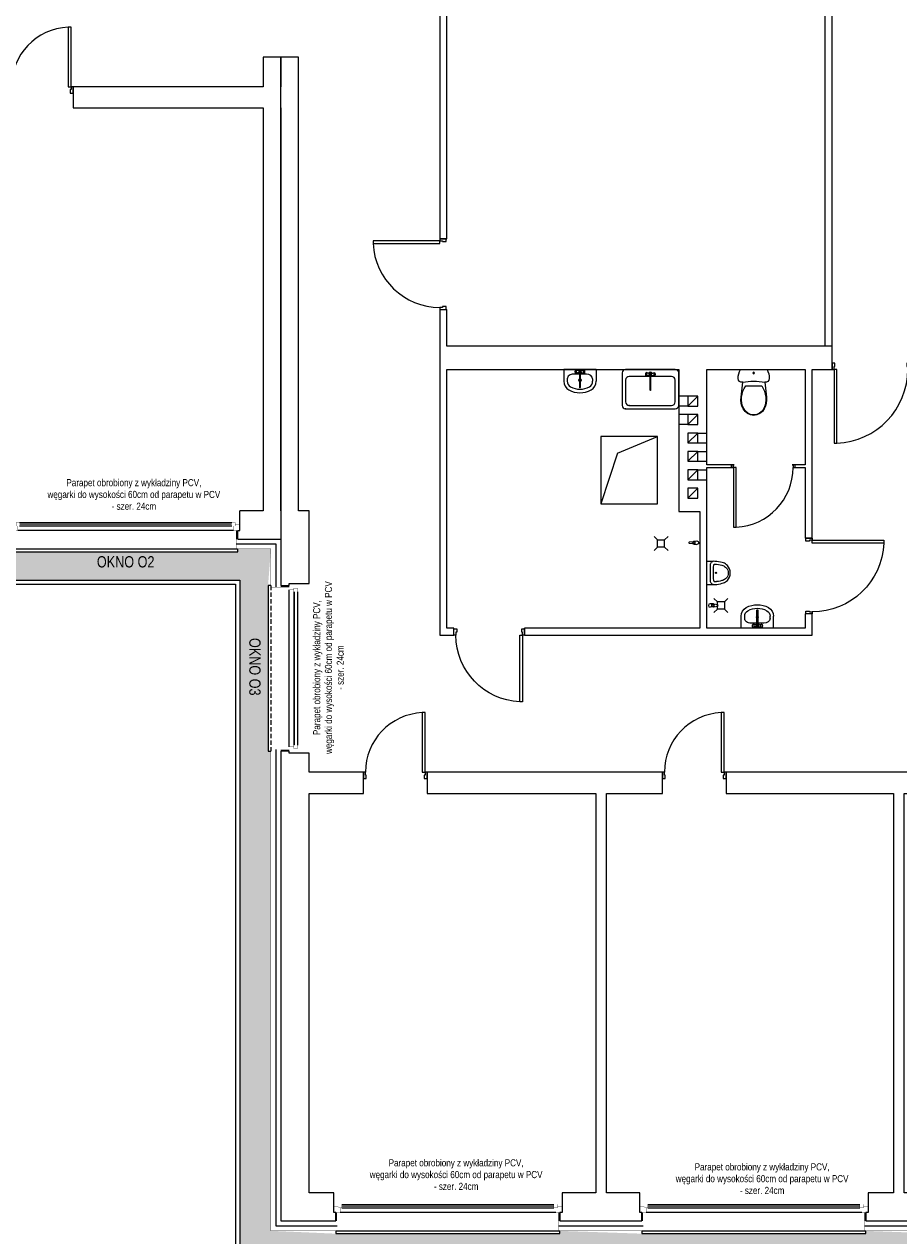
# Model space of a CAD drawing. Header units: millimetres. Extents: x 18880 to 99371, y -5529 to 27899.
# Tile 95 of 158: x 27708 to 28945, y 16357 to 18072. Entities that reach past the tile are written whole.
import ezdxf

# ---------------------------------------------------------------- set-up
doc = ezdxf.new("R2010")
doc.units = ezdxf.units.MM
doc.set_wipeout_variables(frame=1)
doc.linetypes.add('DASHED', pattern=[19.05, 12.7, -6.35])
doc.linetypes.add('Krawędzie ukryte 2', pattern=[400, 300, -100])
for name, color, linetype, lineweight in [('AA_HATCH', 252, 'Continuous', 0), ('AA_IZOLACJA', 251, 'Continuous', 0), ('AA_OPIS', 2, 'Continuous', 0), ('AA_WIDOK', 254, 'Continuous', 0), ('Drzwi ArchiCAD_Nr_Pióra__1', 7, 'Continuous', 13), ('Drzwi ArchiCAD_Nr_Pióra__23', 4, 'Continuous', 20), ('Drzwi ArchiCAD_Nr_Pióra__3', 4, 'Continuous', 18), ('inwentaryzacja_wyposazenie_sanitarne_Nr_pióra__1', 7, 'Continuous', 13), ('K_SCIANY', 90, 'Continuous', 20), ('Konstrukcja - Słupy_Nr_Pióra__1', 7, 'Continuous', 13)]:
    doc.layers.add(name, color=color, linetype=linetype, lineweight=lineweight)
for name, color, linetype in [('Drzwi ArchiCAD', 7, 'Continuous'), ('inwentaryzacja_wyposazenie_sanitarne', 7, 'Continuous'), ('Konstrukcja - Słupy', 7, 'Continuous'), ('Okna ArchiCADa', 7, 'Continuous')]:
    doc.layers.add(name, color=color, linetype=linetype)
doc.layers.add('inwentaryzacja_sciany_Nr_Pióra__4', color=7, linetype='Continuous', lineweight=20, true_color=0x029e21)
doc.styles.add('ARIAL', font='arial.ttf')
doc.styles.add('Arial Narrow', font='txt')
doc.linetypes.add('STYROPIAN', pattern='A,0.000141,[1,styropian.shx,S=1,R=0,X=0,Y=0],-14.102004', length=14.102145)

# ---------------------------------------------------------------- blocks, each defined once
blk = doc.blocks.new('D1 Drzwi proste 12_65')
at = {"layer": 'Drzwi ArchiCAD_Nr_Pióra__1', "linetype": 'Continuous'}
for p, q in [((-450, 0), (-450, -90)), ((450, 0), (450, -90))]:
    blk.add_line(p, q, dxfattribs=at)
at = {"layer": 'Drzwi ArchiCAD_Nr_Pióra__23', "linetype": 'Continuous'}
for p, q in [((-422, 0), (-450, 0)), ((-450, 0), (-450, -90)), ((-422, -40), (-422, 0)), ((450, 0), (422, 0)), ((422, 0), (422, -40)), ((450, -90), (450, 0)), ((-450, -90), (-410, -90)), ((-410, -40), (-422, -40)), ((-410, -90), (-410, -40)), ((422, -40), (410, -40)), ((410, -40), (410, -90)), ((410, -90), (450, -90))]:
    blk.add_line(p, q, dxfattribs=at)
at = {"layer": 'Drzwi ArchiCAD_Nr_Pióra__3', "linetype": 'Continuous'}
for p, q in [((422, 844), (382, 844)), ((382, 844), (382, 0)), ((422, 0), (422, 844)), ((382, 0), (422, 0))]:
    blk.add_line(p, q, dxfattribs=at)
blk.add_arc((422, 0), 844, 92.7165, 180, dxfattribs=at)
blk = doc.blocks.new('D1 Drzwi proste 12_66')
at = {"layer": 'Drzwi ArchiCAD_Nr_Pióra__1', "linetype": 'Continuous'}
for p, q in [((-500, 0), (-500, -90)), ((500, 0), (500, -90))]:
    blk.add_line(p, q, dxfattribs=at)
at = {"layer": 'Drzwi ArchiCAD_Nr_Pióra__23', "linetype": 'Continuous'}
for p, q in [((-472, 0), (-500, 0)), ((-500, 0), (-500, -90)), ((-472, -40), (-472, 0)), ((500, 0), (472, 0)), ((472, 0), (472, -40)), ((500, -90), (500, 0)), ((-500, -90), (-460, -90)), ((-460, -40), (-472, -40)), ((-460, -90), (-460, -40)), ((472, -40), (460, -40)), ((460, -40), (460, -90)), ((460, -90), (500, -90))]:
    blk.add_line(p, q, dxfattribs=at)
at = {"layer": 'Drzwi ArchiCAD_Nr_Pióra__3', "linetype": 'Continuous'}
for p, q in [((472, 944), (432, 944)), ((432, 944), (432, 0)), ((472, 0), (472, 944)), ((432, 0), (472, 0))]:
    blk.add_line(p, q, dxfattribs=at)
blk.add_arc((472, 0), 944, 92.4285, 180, dxfattribs=at)
blk = doc.blocks.new('D1 Drzwi proste 12_67')
at = {"layer": 'Drzwi ArchiCAD_Nr_Pióra__1', "linetype": 'Continuous'}
for p, q in [((-500, 0), (-500, -90)), ((500, 0), (500, -90))]:
    blk.add_line(p, q, dxfattribs=at)
at = {"layer": 'Drzwi ArchiCAD_Nr_Pióra__23', "linetype": 'Continuous'}
for p, q in [((-472, 0), (-500, 0)), ((-500, 0), (-500, -90)), ((-472, -40), (-472, 0)), ((500, 0), (472, 0)), ((472, 0), (472, -40)), ((500, -90), (500, 0)), ((-500, -90), (-460, -90)), ((-460, -40), (-472, -40)), ((-460, -90), (-460, -40)), ((472, -40), (460, -40)), ((460, -40), (460, -90)), ((460, -90), (500, -90))]:
    blk.add_line(p, q, dxfattribs=at)
at = {"layer": 'Drzwi ArchiCAD_Nr_Pióra__3', "linetype": 'Continuous'}
for p, q in [((472, 944), (432, 944)), ((432, 944), (432, 0)), ((472, 0), (472, 944)), ((432, 0), (472, 0))]:
    blk.add_line(p, q, dxfattribs=at)
blk.add_arc((472, 0), 944, 92.4285, 180, dxfattribs=at)
blk = doc.blocks.new('D1 Drzwi proste 12_69')
at = {"layer": 'Drzwi ArchiCAD_Nr_Pióra__1', "linetype": 'Continuous'}
for p, q in [((-550, 0), (-550, -90)), ((550, 0), (550, -90))]:
    blk.add_line(p, q, dxfattribs=at)
at = {"layer": 'Drzwi ArchiCAD_Nr_Pióra__23', "linetype": 'Continuous'}
for p, q in [((-522, 0), (-550, 0)), ((-550, 0), (-550, -90)), ((-522, -40), (-522, 0)), ((550, 0), (522, 0)), ((522, 0), (522, -40)), ((550, -90), (550, 0)), ((-550, -90), (-510, -90)), ((-510, -40), (-522, -40)), ((-510, -90), (-510, -40)), ((522, -40), (510, -40)), ((510, -40), (510, -90)), ((510, -90), (550, -90))]:
    blk.add_line(p, q, dxfattribs=at)
at = {"layer": 'Drzwi ArchiCAD_Nr_Pióra__3', "linetype": 'Continuous'}
for p, q in [((522, 1044), (482, 1044)), ((482, 1044), (482, 0)), ((522, 0), (522, 1044)), ((482, 0), (522, 0))]:
    blk.add_line(p, q, dxfattribs=at)
blk.add_arc((522, 0), 1044, 92.1958, 180, dxfattribs=at)
blk = doc.blocks.new('D1 Drzwi proste 12_71')
at = {"layer": 'Drzwi ArchiCAD_Nr_Pióra__1', "linetype": 'Continuous'}
for p, q in [((-535, 0), (-535, -90)), ((535, 0), (535, -90))]:
    blk.add_line(p, q, dxfattribs=at)
at = {"layer": 'Drzwi ArchiCAD_Nr_Pióra__23', "linetype": 'Continuous'}
for p, q in [((-507, 0), (-535, 0)), ((-535, 0), (-535, -90)), ((-507, -40), (-507, 0)), ((535, 0), (507, 0)), ((507, 0), (507, -40)), ((535, -90), (535, 0)), ((-535, -90), (-495, -90)), ((-495, -40), (-507, -40)), ((-495, -90), (-495, -40)), ((507, -40), (495, -40)), ((495, -40), (495, -90)), ((495, -90), (535, -90))]:
    blk.add_line(p, q, dxfattribs=at)
at = {"layer": 'Drzwi ArchiCAD_Nr_Pióra__3', "linetype": 'Continuous'}
for p, q in [((507, 1014), (467, 1014)), ((467, 1014), (467, 0)), ((507, 0), (507, 1014)), ((467, 0), (507, 0))]:
    blk.add_line(p, q, dxfattribs=at)
blk.add_arc((507, 0), 1014, 92.2608, 180, dxfattribs=at)
blk = doc.blocks.new('D1 Drzwi proste 12_72')
at = {"layer": 'Drzwi ArchiCAD_Nr_Pióra__1', "linetype": 'Continuous'}
for p, q in [((-450, 0), (-450, -90)), ((450, 0), (450, -90))]:
    blk.add_line(p, q, dxfattribs=at)
at = {"layer": 'Drzwi ArchiCAD_Nr_Pióra__23', "linetype": 'Continuous'}
for p, q in [((-422, 0), (-450, 0)), ((-450, 0), (-450, -90)), ((-422, -40), (-422, 0)), ((450, 0), (422, 0)), ((422, 0), (422, -40)), ((450, -90), (450, 0)), ((-450, -90), (-410, -90)), ((-410, -40), (-422, -40)), ((-410, -90), (-410, -40)), ((422, -40), (410, -40)), ((410, -40), (410, -90)), ((410, -90), (450, -90))]:
    blk.add_line(p, q, dxfattribs=at)
at = {"layer": 'Drzwi ArchiCAD_Nr_Pióra__3', "linetype": 'Continuous'}
for p, q in [((422, 844), (382, 844)), ((382, 844), (382, 0)), ((422, 0), (422, 844)), ((382, 0), (422, 0))]:
    blk.add_line(p, q, dxfattribs=at)
blk.add_arc((422, 0), 844, 92.7165, 180, dxfattribs=at)
blk = doc.blocks.new('D1 Drzwi proste 12_128')
at = {"layer": 'Drzwi ArchiCAD_Nr_Pióra__1', "linetype": 'Continuous'}
for p, q in [((-450, 0), (-450, -40)), ((450, 0), (450, -40))]:
    blk.add_line(p, q, dxfattribs=at)
at = {"layer": 'Drzwi ArchiCAD_Nr_Pióra__23', "linetype": 'Continuous'}
for p, q in [((-422, 0), (-450, 0)), ((-450, 0), (-450, -40)), ((-422, -40), (-422, 0)), ((450, 0), (422, 0)), ((422, 0), (422, -40)), ((450, -40), (450, 0)), ((-450, -40), (-410, -40)), ((-410, -40), (-422, -40)), ((422, -40), (410, -40)), ((410, -40), (450, -40))]:
    blk.add_line(p, q, dxfattribs=at)
at = {"layer": 'Drzwi ArchiCAD_Nr_Pióra__3', "linetype": 'Continuous'}
for p, q in [((422, 844), (382, 844)), ((382, 844), (382, 0)), ((422, 0), (422, 844)), ((382, 0), (422, 0))]:
    blk.add_line(p, q, dxfattribs=at)
blk.add_arc((422, 0), 844, 92.7165, 180, dxfattribs=at)
blk = doc.blocks.new('Słup_105_2', base_point=(254745, -92126))
at = {"layer": 'Konstrukcja - Słupy_Nr_Pióra__1', "linetype": 'Continuous'}
blk.add_line((254675, -92196), (254815, -92056), dxfattribs=at)
at = {"layer": 'Konstrukcja - Słupy_Nr_Pióra__1', "linetype": 'Continuous', "flags": 128}
blk.add_lwpolyline([(254675, -92196), (254815, -92196), (254815, -92056), (254675, -92056)], close=True, dxfattribs=at)
blk = doc.blocks.new('Słup_106_2', base_point=(254745, -92386))
at = {"layer": 'Konstrukcja - Słupy_Nr_Pióra__1', "linetype": 'Continuous'}
blk.add_line((254675, -92456), (254815, -92316), dxfattribs=at)
at = {"layer": 'Konstrukcja - Słupy_Nr_Pióra__1', "linetype": 'Continuous', "flags": 128}
blk.add_lwpolyline([(254675, -92456), (254815, -92456), (254815, -92316), (254675, -92316)], close=True, dxfattribs=at)
blk = doc.blocks.new('Słup_112_2', base_point=(254745, -92646))
at = {"layer": 'Konstrukcja - Słupy_Nr_Pióra__1', "linetype": 'Continuous'}
blk.add_line((254675, -92716), (254815, -92576), dxfattribs=at)
at = {"layer": 'Konstrukcja - Słupy_Nr_Pióra__1', "linetype": 'Continuous', "flags": 128}
blk.add_lwpolyline([(254675, -92716), (254815, -92716), (254815, -92576), (254675, -92576)], close=True, dxfattribs=at)
blk = doc.blocks.new('Słup_113_2', base_point=(254745, -92906))
at = {"layer": 'Konstrukcja - Słupy_Nr_Pióra__1', "linetype": 'Continuous'}
blk.add_line((254675, -92976), (254815, -92836), dxfattribs=at)
at = {"layer": 'Konstrukcja - Słupy_Nr_Pióra__1', "linetype": 'Continuous', "flags": 128}
blk.add_lwpolyline([(254675, -92976), (254815, -92976), (254815, -92836), (254675, -92836)], close=True, dxfattribs=at)
blk = doc.blocks.new('Słup_114_2', base_point=(254745, -93166))
at = {"layer": 'Konstrukcja - Słupy_Nr_Pióra__1', "linetype": 'Continuous'}
blk.add_line((254675, -93236), (254815, -93096), dxfattribs=at)
at = {"layer": 'Konstrukcja - Słupy_Nr_Pióra__1', "linetype": 'Continuous', "flags": 128}
blk.add_lwpolyline([(254675, -93236), (254815, -93236), (254815, -93096), (254675, -93096)], close=True, dxfattribs=at)
blk = doc.blocks.new('Słup_287_2', base_point=(254745, -93426))
at = {"layer": 'Konstrukcja - Słupy_Nr_Pióra__1', "linetype": 'Continuous'}
blk.add_line((254675, -93496), (254815, -93356), dxfattribs=at)
at = {"layer": 'Konstrukcja - Słupy_Nr_Pióra__1', "linetype": 'Continuous', "flags": 128}
blk.add_lwpolyline([(254675, -93496), (254815, -93496), (254815, -93356), (254675, -93356)], close=True, dxfattribs=at)
blk = doc.blocks.new('Pisuar 01 12_6')
at = {"layer": 'inwentaryzacja_wyposazenie_sanitarne_Nr_pióra__1', "linetype": 'Continuous'}
for p, q in [((0, 330), (0, 306)), ((0, 330), (330, 330)), ((0, 306), (0, 283)), ((0, 283), (0, 279)), ((0, 279), (0, 246)), ((0, 243), (1, 249)), ((0, 246), (0, 243)), ((0, 243), (1, 218)), ((1, 249), (4, 256)), ((1, 218), (2, 200)), ((2, 200), (3, 191)), ((3, 191), (7, 165)), ((4, 256), (9, 262)), ((9, 262), (14, 267)), ((14, 267), (21, 272)), ((21, 272), (29, 275)), ((29, 275), (37, 278)), ((37, 278), (46, 280)), ((40, 222), (41, 224)), ((40, 219), (40, 222)), ((41, 201), (40, 219)), ((41, 224), (43, 227)), ((42, 193), (41, 201)), ((45, 168), (42, 193)), ((43, 227), (46, 228)), ((46, 280), (56, 280)), ((46, 228), (49, 230)), ((49, 230), (53, 231)), ((53, 231), (90, 235)), ((56, 280), (274, 280)), ((90, 235), (127, 238)), ((127, 238), (138, 238)), ((138, 238), (192, 238)), ((192, 238), (203, 238)), ((203, 238), (240, 235)), ((240, 235), (278, 231)), ((274, 280), (284, 280)), ((278, 231), (281, 230)), ((281, 230), (284, 228)), ((284, 280), (293, 278)), ((284, 228), (287, 227)), ((288, 193), (285, 168)), ((287, 227), (289, 224)), ((289, 201), (288, 193)), ((289, 224), (290, 222)), ((290, 219), (289, 201)), ((290, 222), (290, 219)), ((293, 278), (301, 275)), ((301, 275), (309, 272)), ((309, 272), (316, 267)), ((316, 267), (322, 262)), ((322, 262), (326, 256)), ((324, 165), (327, 191)), ((326, 256), (329, 249)), ((327, 191), (328, 200)), ((328, 200), (329, 218)), ((329, 249), (330, 243)), ((329, 218), (330, 243)), ((330, 330), (330, 287)), ((330, 287), (330, 279)), ((330, 279), (330, 246)), ((330, 246), (330, 243)), ((7, 165), (11, 139)), ((11, 139), (18, 113)), ((18, 113), (23, 98)), ((23, 98), (30, 82)), ((30, 82), (38, 68)), ((38, 68), (48, 54)), ((50, 143), (45, 168)), ((48, 54), (60, 40)), ((56, 119), (50, 143)), ((60, 105), (56, 119)), ((66, 92), (60, 105)), ((60, 40), (81, 23)), ((74, 80), (66, 92)), ((82, 67), (74, 80)), ((81, 23), (106, 11)), ((92, 57), (82, 67)), ((107, 44), (92, 57)), ((106, 11), (135, 3)), ((124, 36), (107, 44)), ((144, 30), (124, 36)), ((135, 3), (165, 0)), ((165, 28), (144, 30)), ((186, 30), (165, 28)), ((165, 0), (195, 3)), ((206, 36), (186, 30)), ((195, 3), (224, 11)), ((223, 44), (206, 36)), ((238, 57), (223, 44)), ((224, 11), (249, 23)), ((248, 67), (238, 57)), ((257, 80), (248, 67)), ((249, 23), (270, 40)), ((264, 92), (257, 80)), ((270, 105), (264, 92)), ((274, 119), (270, 105)), ((270, 40), (282, 54)), ((280, 143), (274, 119)), ((285, 168), (280, 143)), ((282, 54), (292, 68)), ((292, 68), (301, 82)), ((301, 82), (307, 98)), ((307, 98), (313, 113)), ((313, 113), (319, 139)), ((319, 139), (324, 165))]:
    blk.add_line(p, q, dxfattribs=at)
blk.add_ellipse((166, 201), major_axis=(9.27, 0), ratio=0.93164, dxfattribs=at)
blk = doc.blocks.new('Umywalka 01 12_9')
at = {"layer": 'inwentaryzacja_wyposazenie_sanitarne_Nr_pióra__1', "linetype": 'Continuous'}
for p, q in [((-230, 0), (-230, -168)), ((230, 0), (-230, 0)), ((230, 0), (230, -168)), ((-180, -134), (-180, -168)), ((-91, -68), (-91, -68)), ((91, -68), (-91, -68)), ((-69, -23), (-70, -29)), ((-70, -29), (-70, -36)), ((-70, -36), (-69, -43)), ((-68, -17), (-69, -23)), ((-69, -43), (-68, -48)), ((-66, -14), (-68, -17)), ((-68, -48), (-66, -51)), ((-60, -10), (-66, -14)), ((-60, -55), (-66, -51)), ((-58, -9), (-60, -10)), ((-60, -55), (-58, -57)), ((-55, -10), (-58, -9)), ((-20, -21), (-58, -9)), ((-20, -45), (-58, -57)), ((-58, -57), (-55, -55)), ((-52, -14), (-55, -10)), ((-55, -55), (-52, -51)), ((-50, -21), (-52, -14)), ((-52, -51), (-50, -45)), ((-50, -29), (-50, -21)), ((-50, -37), (-50, -29)), ((-50, -45), (-50, -37)), ((-8, -31), (-8, -252)), ((8, -252), (8, -31)), ((20, -21), (58, -9)), ((20, -45), (58, -57)), ((52, -14), (50, -21)), ((50, -21), (50, -29)), ((50, -29), (50, -37)), ((50, -37), (50, -45)), ((50, -45), (52, -51)), ((55, -10), (52, -14)), ((52, -51), (55, -55)), ((58, -9), (55, -10)), ((55, -55), (58, -57)), ((60, -10), (58, -9)), ((58, -57), (60, -55)), ((60, -10), (66, -14)), ((60, -55), (66, -51)), ((68, -17), (66, -14)), ((66, -51), (68, -48)), ((69, -23), (68, -17)), ((68, -48), (69, -43)), ((70, -29), (69, -23)), ((69, -43), (70, -36)), ((70, -36), (70, -29)), ((180, -134), (180, -168))]:
    blk.add_line(p, q, dxfattribs=at)
blk.add_circle((0, -152), 17.5, dxfattribs=at)
for centre, radius, start, end in [((-91, -168), 139, 180, 241.5254), ((-91, -168), 88.9, 180, 241.5254), ((0, -33), 30, 27.9765, 152.0235), ((0, -33), 30, 207.9765, 254.7747), ((0, -33), 16.8, 298.0549, 241.9451), ((0, -33), 8, 10, 170), ((0, -33), 30, 285.2253, 332.0235), ((91, -168), 88.9, 298.4746, 0), ((91, -168), 139, 298.4746, 0), ((0, 0), 330, 241.5254, 298.4746), ((0, 0), 280, 241.5254, 298.4746), ((0, -252), 7.88, 180, 0)]:
    blk.add_arc(centre, radius, start, end, dxfattribs=at)
for centre, major_axis, start_param, end_param in [((-91, -134), (88.9, 0), 1.570796, 3.141593), ((91, -134), (-88.9, 0), 3.141593, 4.712389)]:
    blk.add_ellipse(centre, major_axis=major_axis, ratio=0.750558, start_param=start_param, end_param=end_param, dxfattribs=at)
blk = doc.blocks.new('Umywalka 01 12_10')
at = {"layer": 'inwentaryzacja_wyposazenie_sanitarne_Nr_pióra__1', "linetype": 'Continuous'}
for p, q in [((-230, 0), (-230, -168)), ((230, 0), (-230, 0)), ((230, 0), (230, -168)), ((-180, -134), (-180, -168)), ((-91, -68), (-91, -68)), ((91, -68), (-91, -68)), ((-69, -23), (-70, -29)), ((-70, -29), (-70, -36)), ((-70, -36), (-69, -43)), ((-68, -17), (-69, -23)), ((-69, -43), (-68, -48)), ((-66, -14), (-68, -17)), ((-68, -48), (-66, -51)), ((-60, -10), (-66, -14)), ((-60, -55), (-66, -51)), ((-58, -9), (-60, -10)), ((-60, -55), (-58, -57)), ((-55, -10), (-58, -9)), ((-20, -21), (-58, -9)), ((-20, -45), (-58, -57)), ((-58, -57), (-55, -55)), ((-52, -14), (-55, -10)), ((-55, -55), (-52, -51)), ((-50, -21), (-52, -14)), ((-52, -51), (-50, -45)), ((-50, -29), (-50, -21)), ((-50, -37), (-50, -29)), ((-50, -45), (-50, -37)), ((-8, -31), (-8, -252)), ((8, -252), (8, -31)), ((20, -21), (58, -9)), ((20, -45), (58, -57)), ((52, -14), (50, -21)), ((50, -21), (50, -29)), ((50, -29), (50, -37)), ((50, -37), (50, -45)), ((50, -45), (52, -51)), ((55, -10), (52, -14)), ((52, -51), (55, -55)), ((58, -9), (55, -10)), ((55, -55), (58, -57)), ((60, -10), (58, -9)), ((58, -57), (60, -55)), ((60, -10), (66, -14)), ((60, -55), (66, -51)), ((68, -17), (66, -14)), ((66, -51), (68, -48)), ((69, -23), (68, -17)), ((68, -48), (69, -43)), ((70, -29), (69, -23)), ((69, -43), (70, -36)), ((70, -36), (70, -29)), ((180, -134), (180, -168))]:
    blk.add_line(p, q, dxfattribs=at)
blk.add_circle((0, -152), 17.5, dxfattribs=at)
for centre, radius, start, end in [((-91, -168), 139, 180, 241.5254), ((-91, -168), 88.9, 180, 241.5254), ((0, -33), 30, 27.9765, 152.0235), ((0, -33), 30, 207.9765, 254.7747), ((0, -33), 16.8, 298.0549, 241.9451), ((0, -33), 8, 10, 170), ((0, -33), 30, 285.2253, 332.0235), ((91, -168), 88.9, 298.4746, 0), ((91, -168), 139, 298.4746, 0), ((0, 0), 330, 241.5254, 298.4746), ((0, 0), 280, 241.5254, 298.4746), ((0, -252), 7.88, 180, 0)]:
    blk.add_arc(centre, radius, start, end, dxfattribs=at)
for centre, major_axis, start_param, end_param in [((-91, -134), (88.9, 0), 1.570796, 3.141593), ((91, -134), (-88.9, 0), 3.141593, 4.712389)]:
    blk.add_ellipse(centre, major_axis=major_axis, ratio=0.750558, start_param=start_param, end_param=end_param, dxfattribs=at)
blk = doc.blocks.new('WC DP 12_8')
at = {"layer": 'inwentaryzacja_wyposazenie_sanitarne_Nr_pióra__1', "linetype": 'Continuous'}
for p, q in [((2, 554), (0, 520)), ((0, 520), (5, 498)), ((8, 587), (2, 554)), ((18, 619), (8, 587)), ((31, 650), (18, 619)), ((409, 650), (31, 650)), ((422, 619), (409, 650)), ((432, 587), (422, 619)), ((438, 554), (432, 587)), ((435, 498), (440, 520)), ((440, 520), (438, 554)), ((5, 498), (20, 479)), ((20, 479), (40, 469)), ((40, 469), (64, 469)), ((64, 469), (41, 257)), ((86, 381), (68, 341)), ((107, 419), (86, 381)), ((333, 419), (107, 419)), ((354, 381), (333, 419)), ((372, 341), (354, 381)), ((399, 257), (376, 469)), ((376, 469), (400, 469)), ((400, 469), (420, 479)), ((420, 479), (435, 498)), ((41, 257), (39, 215)), ((39, 215), (44, 173)), ((44, 173), (54, 132)), ((49, 256), (47, 215)), ((47, 215), (52, 174)), ((56, 299), (49, 256)), ((52, 174), (62, 134)), ((68, 341), (56, 299)), ((384, 299), (372, 341)), ((378, 134), (388, 174)), ((391, 256), (384, 299)), ((386, 132), (396, 173)), ((388, 174), (393, 215)), ((393, 215), (391, 256)), ((396, 173), (401, 215)), ((401, 215), (399, 257)), ((54, 132), (70, 92)), ((62, 134), (78, 96)), ((70, 92), (97, 54)), ((78, 96), (102, 60)), ((97, 54), (132, 25)), ((102, 60), (136, 32)), ((132, 25), (174, 6)), ((136, 32), (176, 14)), ((174, 6), (220, 0)), ((176, 14), (220, 8)), ((220, 8), (264, 14)), ((220, 0), (266, 6)), ((264, 14), (304, 32)), ((266, 6), (308, 25)), ((304, 32), (338, 60)), ((308, 25), (343, 54)), ((338, 60), (362, 96)), ((343, 54), (370, 92)), ((362, 96), (378, 134)), ((370, 92), (386, 132))]:
    blk.add_line(p, q, dxfattribs=at)
blk.add_ellipse((220, 600), major_axis=(12.2, 0), ratio=0.9963, dxfattribs=at)
blk.add_ellipse((220, -298), major_axis=(785, 0), ratio=0.9963, start_param=1.370375, end_param=1.771221, dxfattribs=at)
blk = doc.blocks.new('Zlew tradycyjny 12_6')
at = {"layer": 'inwentaryzacja_wyposazenie_sanitarne_Nr_pióra__1', "linetype": 'Continuous'}
for p, q in [((750, 559), (50, 559)), ((0, 509), (0, 50)), ((50, 409), (50, 100)), ((700, 459), (100, 459)), ((331, 499), (330, 492)), ((330, 492), (330, 485)), ((330, 485), (331, 479)), ((332, 504), (331, 499)), ((331, 479), (332, 473)), ((334, 508), (332, 504)), ((332, 473), (334, 470)), ((340, 511), (334, 508)), ((340, 466), (334, 470)), ((342, 513), (340, 511)), ((340, 466), (342, 465)), ((345, 511), (342, 513)), ((380, 501), (342, 513)), ((380, 477), (342, 465)), ((342, 465), (345, 466)), ((348, 507), (345, 511)), ((345, 466), (348, 470)), ((350, 501), (348, 507)), ((348, 470), (350, 477)), ((350, 493), (350, 501)), ((350, 485), (350, 493)), ((350, 477), (350, 485)), ((392, 490), (392, 270)), ((408, 270), (408, 490)), ((420, 501), (458, 513)), ((420, 477), (458, 465)), ((452, 507), (450, 501)), ((450, 501), (450, 493)), ((450, 493), (450, 485)), ((450, 485), (450, 477)), ((450, 477), (452, 470)), ((455, 511), (452, 507)), ((452, 470), (455, 466)), ((458, 513), (455, 511)), ((455, 466), (458, 465)), ((460, 511), (458, 513)), ((458, 465), (460, 466)), ((460, 511), (466, 508)), ((460, 466), (466, 470)), ((468, 504), (466, 508)), ((466, 470), (468, 473)), ((469, 499), (468, 504)), ((468, 473), (469, 479)), ((470, 492), (469, 499)), ((469, 479), (470, 485)), ((470, 485), (470, 492)), ((750, 100), (750, 409)), ((800, 50), (800, 509)), ((50, 0), (750, 0)), ((100, 50), (700, 50))]:
    blk.add_line(p, q, dxfattribs=at)
for centre, radius, start, end in [((50, 509), 50, 90, 180), ((400, 489), 30, 27.9765, 152.0235), ((750, 509), 50, 0, 90), ((100, 409), 50, 90, 180), ((400, 489), 30, 207.9765, 254.7747), ((400, 489), 16.8, 298.0549, 241.9451), ((400, 489), 8, 10, 170), ((400, 489), 30, 285.2253, 332.0235), ((700, 409), 50, 0, 90), ((400, 270), 7.88, 180, 0), ((50, 50), 50, 180, 270), ((100, 100), 50, 180, 270), ((700, 100), 50, 270, 0), ((750, 50), 50, 270, 0)]:
    blk.add_arc(centre, radius, start, end, dxfattribs=at)
for p in [(50, 0), (100, 50)]:
    blk.add_point(p, dxfattribs=at)
blk = doc.blocks.new('Kran 12_2')
at = {"layer": 'inwentaryzacja_wyposazenie_sanitarne_Nr_pióra__1', "linetype": 'Continuous'}
for p, q in [((-21, -42), (-25, 0)), ((21, -42), (25, 0)), ((-18, -51), (-11, -104)), ((-14, -40), (-14, -25)), ((-14, -25), (14, -25)), ((11, -104), (18, -51)), ((14, -25), (14, -40))]:
    blk.add_line(p, q, dxfattribs=at)
for centre, radius, start, end in [((0, 0), 25, 0, 180), ((0, -40), 21.1, 185.1696, 354.8304), ((0, -40), 13.6, 180, 0), ((0, -103), 11.2, 187.1389, 352.8611)]:
    blk.add_arc(centre, radius, start, end, dxfattribs=at)
blk = doc.blocks.new('Kran 12')
at = {"layer": 'inwentaryzacja_wyposazenie_sanitarne_Nr_pióra__1', "linetype": 'Continuous'}
for p, q in [((-21, -42), (-25, 0)), ((21, -42), (25, 0)), ((-18, -51), (-11, -104)), ((-14, -40), (-14, -25)), ((-14, -25), (14, -25)), ((11, -104), (18, -51)), ((14, -25), (14, -40))]:
    blk.add_line(p, q, dxfattribs=at)
for centre, radius, start, end in [((0, 0), 25, 0, 180), ((0, -40), 21.1, 185.1696, 354.8304), ((0, -40), 13.6, 180, 0), ((0, -103), 11.2, 187.1389, 352.8611)]:
    blk.add_arc(centre, radius, start, end, dxfattribs=at)
blk = doc.blocks.new('O1 rozwierane 12_80')
at = {"layer": 'AA_WIDOK', "color": 4}
blk.add_lwpolyline([(1585, 260), (1585, 300), (-1585, 300), (-1585, 260)], dxfattribs=at)
at = {"layer": 'AA_WIDOK', "linetype": 'DASHED', "ltscale": 0.5}
blk.add_lwpolyline([(1585, 260), (-1585, 260)], dxfattribs=at)
at = {"layer": 'AA_WIDOK', "color": 4, "const_width": 3}
for points in [[(-1615, -90), (-1615, 0)], [(1615, 0), (1615, -90)]]:
    blk.add_lwpolyline(points, dxfattribs=at)
at = {"color": 4}
blk.add_wipeout([(-1500, -115), (-1500, -65), (-1525, -65), (-1525, 0), (1525, 0), (1525, -65), (1500, -65), (1500, -115)], dxfattribs=at).dxf.layer = 'AA_WIDOK'
at = {"layer": 'AA_IZOLACJA', "linetype": 'STYROPIAN', "ltscale": 0.2}
for points in [[(-1575, 120), (-1575, 0)], [(1575, 120), (1575, 0)]]:
    blk.add_lwpolyline(points, dxfattribs=at)
at = {"layer": 'AA_WIDOK', "const_width": 3}
for points in [[(-1565, 260), (-1565, 0)], [(1565, 260), (1565, 0)]]:
    blk.add_lwpolyline(points, dxfattribs=at)
at = {"layer": 'AA_WIDOK', "color": 4, "const_width": 3}
for points in [[(-1615, 0), (-1525, 0)], [(-1525, 0), (-1525, -65)], [(1525, -65), (1525, 0)], [(1525, 0), (1615, 0)], [(-1550, -90), (-1615, -90)], [(-1525, -65), (-1550, -65)], [(-1550, -65), (-1550, -90)], [(-1550, -65), (-1500, -65)], [(-1550, -115), (-1550, -65)], [(-1500, -115), (-1550, -115)], [(-1500, -65), (-1500, -115)], [(1500, -80), (-1500, -80)], [(1500, -90), (-1500, -90)], [(1500, -100), (-1500, -100)], [(1500, -115), (1500, -65)], [(1500, -65), (1550, -65)], [(1550, -115), (1500, -115)], [(1550, -65), (1525, -65)], [(1550, -90), (1550, -65)], [(1550, -65), (1550, -115)], [(1615, -90), (1550, -90)]]:
    blk.add_lwpolyline(points, dxfattribs=at)
at = {"layer": 'AA_WIDOK', "color": 4}
for points in [[(-1525, 0), (1525, 0)], [(1500, -65), (-1500, -65)], [(1500, -115), (-1500, -115)], [(1500, -115), (-1500, -115)]]:
    blk.add_lwpolyline(points, dxfattribs=at)
blk = doc.blocks.new('rqvewvr')
at = {"layer": 'AA_WIDOK', "color": 4, "const_width": 0.3}
for points in [[(-9, 240), (0, 240)], [(0, 0), (-9, 0)]]:
    blk.add_lwpolyline(points, dxfattribs=at)
at = {"layer": 'AA_WIDOK', "color": 4}
blk.add_lwpolyline([(-35, 237), (-39, 237), (-39, 3), (-35, 3)], dxfattribs=at)
at = {"layer": 'AA_WIDOK', "linetype": 'DASHED', "ltscale": 0.5}
blk.add_lwpolyline([(-35, 237), (-35, 3)], dxfattribs=at)
at = {"color": 4}
blk.add_wipeout([(2.5, 11.5), (-2.5, 11.5), (-2.5, 9), (-9, 9), (-9, 231), (-2.5, 231), (-2.5, 228.5), (2.5, 228.5)], dxfattribs=at).dxf.layer = 'AA_WIDOK'
at = {"layer": 'AA_IZOLACJA', "linetype": 'STYROPIAN', "ltscale": 0.2}
for points in [[(-21, 236), (-9, 236)], [(-21, 4), (-9, 4)]]:
    blk.add_lwpolyline(points, dxfattribs=at)
at = {"layer": 'AA_WIDOK', "color": 4, "const_width": 0.3}
for points in [[(-9, 231), (-9, 240)], [(0, 240), (0, 233.5)], [(-2.5, 231), (-9, 231)], [(0, 233.5), (-2.5, 233.5)], [(-2.5, 233.5), (-2.5, 231)], [(-2.5, 228.5), (-2.5, 233.5)], [(-2.5, 233.5), (2.5, 233.5)], [(2.5, 228.5), (-2.5, 228.5)], [(-1, 228.5), (-1, 11.5)], [(0, 228.5), (0, 11.5)], [(1, 228.5), (1, 11.5)], [(2.5, 233.5), (2.5, 228.5)], [(-9, 0), (-9, 9)], [(-9, 9), (-2.5, 9)], [(-2.5, 6.5), (-2.5, 11.5)], [(-2.5, 11.5), (2.5, 11.5)], [(-2.5, 9), (-2.5, 6.5)], [(-2.5, 6.5), (0, 6.5)], [(2.5, 6.5), (-2.5, 6.5)], [(0, 6.5), (0, 0)], [(2.5, 11.5), (2.5, 6.5)]]:
    blk.add_lwpolyline(points, dxfattribs=at)
at = {"layer": 'AA_WIDOK', "const_width": 0.3}
for points in [[(-35, 235), (-9, 235)], [(-35, 5), (-9, 5)]]:
    blk.add_lwpolyline(points, dxfattribs=at)
at = {"layer": 'AA_WIDOK', "color": 4}
for points in [[(-9, 9), (-9, 231)], [(-2.5, 228.5), (-2.5, 11.5)], [(2.5, 228.5), (2.5, 11.5)], [(2.5, 228.5), (2.5, 11.5)]]:
    blk.add_lwpolyline(points, dxfattribs=at)

msp = doc.modelspace()

# ---------------------------------------------------------------- hatches: boundary and pattern name
at = {"layer": 'AA_HATCH'}
h = msp.add_hatch(dxfattribs=at)
h.set_pattern_fill('AR-CONC', color=256, scale=0.1)
h.paths.add_polyline_path([(29365.01574, 16364.37583), (29325.01574, 16364.37583), (29325.01574, 16360.37583), (29008.01574, 16360.37583), (28899.01574, 16364.30375), (28899.01574, 16360.37583), (28582.01574, 16360.37583), (28466.01574, 16364.30803), (28466.01574, 16360.37583), (28149.01574, 16360.37583), (28057.01574, 16364.37583), (28057.01574, 17043.37583), (28053.01574, 17043.37583), (28053.01574, 17277.37583), (28057.01574, 17329.37583), (28010.01574, 17329.37583), (28010.01574, 17325.37583), (27693.01574, 17325.37583), (27559.01574, 17329.317), (27559.01574, 17325.37583), (27242.01574, 17325.37583), (27097.01574, 17329.3214), (27097.01574, 17325.37583), (26780.01574, 17325.37583), (26638.01574, 17329.32027), (26638.01574, 17325.37583), (26321.01574, 17325.37583), (26220.01574, 17329.15153), (26220.01574, 17285.37583), (28013.01574, 17285.37583), (28013.01574, 16320.37583), (29321.01574, 16320.37583), (29321.01574, 15409.37583), (29365.01574, 15409.37583)])

# ---------------------------------------------------------------- linework, layer by layer
at = {"layer": 'AA_IZOLACJA', "linetype": 'STYROPIAN', "ltscale": 1.4}
for points in [[(28008.01574, 17336.37583), (28064.01574, 17336.37583), (28064.01574, 17275.37583)], [(28064.01574, 17045.37583), (28064.01574, 16371.37583), (28151.01574, 16371.37583)], [(28464.01574, 16371.37583), (28584.01574, 16371.37583)], [(28897.01574, 16371.37583), (29010.01574, 16371.37583)]]:
    msp.add_lwpolyline(points, dxfattribs=at)
at = {"layer": 'AA_WIDOK', "const_width": 0.3}
for points in [[(28008.01574, 17329.37583), (28057.01574, 17329.37583), (28057.01574, 17275.37583)], [(28057.01574, 17045.37583), (28057.01574, 16364.37583), (28151.01574, 16364.37583)], [(28464.01574, 16364.37583), (28584.01574, 16364.37583)], [(28897.01574, 16364.37583), (29010.01574, 16364.37583)]]:
    msp.add_lwpolyline(points, dxfattribs=at)
at = {"layer": 'inwentaryzacja_sciany_Nr_Pióra__4', "linetype": 'Krawędzie ukryte 2'}
for p, q in [((28524.01574, 17488.37583), (28524.01574, 17393.37583)), ((28604.01574, 17488.37583), (28524.01574, 17488.37583)), ((28547.39695, 17464.99461), (28604.01574, 17488.37583)), ((28604.01574, 17393.37583), (28604.01574, 17488.37583)), ((28547.39695, 17464.99461), (28524.01574, 17393.37583)), ((28524.01574, 17393.37583), (28604.01574, 17393.37583))]:
    msp.add_line(p, q, dxfattribs=at)
at = {"layer": 'K_SCIANY'}
for points in [[(28306.01574, 17768.37583), (28306.01574, 18178.37583), (28392.51574, 18178.37583), (28392.51574, 18197.37583), (28392.51574, 18206.37583), (28395.51574, 18206.37583), (28395.51574, 18218.37583), (28265.01574, 18218.37583), (28265.01574, 18206.37583), (28268.01574, 18206.37583), (28268.01574, 18197.37583), (28268.01574, 18178.37583), (28296.01574, 18178.37583), (28296.01574, 17768.37583), (28305.01574, 17768.37583)], [(28083.01574, 17043.37583), (28071.01574, 17043.37583), (28071.01574, 16378.37583), (28149.01574, 16378.37583), (28149.01574, 16390.37583), (28146.01574, 16390.37583), (28146.01574, 16399.37583), (28146.01574, 16418.37583), (28111.01574, 16418.37583), (28111.01574, 16983.37583), (28188.01574, 16983.37583), (28188.01574, 17004.37583), (28188.01574, 17013.37583), (28111.01574, 17013.37583), (28111.01574, 17040.37583), (28092.01574, 17040.37583), (28083.01574, 17040.37583)], [(28278.01574, 17013.37583), (28278.01574, 17004.37583), (28278.01574, 16983.37583), (28517.01574, 16983.37583), (28517.01574, 16418.37583), (28469.01574, 16418.37583), (28469.01574, 16399.37583), (28469.01574, 16390.37583), (28466.01574, 16390.37583), (28466.01574, 16378.37583), (28582.01574, 16378.37583), (28582.01574, 16390.37583), (28579.01574, 16390.37583), (28579.01574, 16399.37583), (28579.01574, 16418.37583), (28532.01574, 16418.37583), (28532.01574, 16983.37583), (28611.01574, 16983.37583), (28611.01574, 17004.37583), (28611.01574, 17013.37583)], [(28701.01574, 17013.37583), (28701.01574, 17004.37583), (28701.01574, 16983.37583), (28938.01574, 16983.37583), (28938.01574, 16418.37583), (28902.01574, 16418.37583), (28902.01574, 16399.37583), (28902.01574, 16390.37583), (28899.01574, 16390.37583), (28899.01574, 16378.37583), (29008.01574, 16378.37583), (29008.01574, 16390.37583), (29005.01574, 16390.37583), (29005.01574, 16399.37583), (29005.01574, 16418.37583), (28953.01574, 16418.37583), (28953.01574, 16983.37583), (29029.01574, 16983.37583), (29029.01574, 17004.37583), (29029.01574, 17013.37583)]]:
    msp.add_lwpolyline(points, close=True, dxfattribs=at)
for points in [[(28851.01574, 17616.37583), (28851.01574, 18178.37583), (28938.51574, 18178.37583), (28938.51574, 18197.37583), (28938.51574, 18206.37583), (28941.51574, 18206.37583), (28941.51574, 18218.37583), (28712.51574, 18218.37583), (28712.51574, 18206.37583), (28715.51574, 18206.37583), (28715.51574, 18197.37583), (28715.51574, 18178.37583), (28841.01574, 18178.37583), (28841.01574, 17616.37583)], [(28071.01574, 18025.37583), (28046.01574, 18025.37583)], [(28046.01574, 18025.37583), (28046.01574, 17983.37583)], [(28096.01574, 18025.37583), (28046.01574, 18025.37583)], [(28071.01574, 18025.37583), (28071.01574, 17983.37583)], [(28071.01574, 17383.37583), (28071.01574, 18025.37583)], [(28096.01574, 17383.37583), (28096.01574, 18025.37583)], [(27777.01574, 17983.37583), (27777.01574, 17974.37583)], [(28046.01574, 17983.37583), (27777.01574, 17983.37583)], [(27777.01574, 17974.37583), (27777.01574, 17953.37583)], [(27777.01574, 17953.37583), (28046.01574, 17953.37583)], [(28046.01574, 17953.37583), (28046.01574, 17383.37583)], [(28071.01574, 17953.37583), (28071.01574, 17383.37583)], [(28296.01574, 17668.37583), (28305.01574, 17668.37583)], [(28296.01574, 17668.37583), (28296.01574, 17207.37583)], [(28305.01574, 17668.37583), (28306.01574, 17668.37583)], [(28306.01574, 17616.37583), (28306.01574, 17668.37583)], [(28851.01574, 17616.37583), (28306.01574, 17616.37583)], [(28851.01574, 17592.37583), (28851.01574, 17616.37583)], [(28851.01574, 17583.37583), (28851.01574, 17592.37583)], [(28306.01574, 17217.37583), (28306.01574, 17583.37583)], [(28306.01574, 17583.37583), (28634.01574, 17583.37583)], [(28634.01574, 17583.37583), (28634.01574, 17382.37583)], [(28674.01574, 17583.37583), (28813.01574, 17583.37583)], [(28674.01574, 17448.37583), (28674.01574, 17583.37583)], [(28813.01574, 17583.37583), (28813.01574, 17448.37583)], [(28823.01574, 17583.37583), (28851.01574, 17583.37583)], [(28823.01574, 17344.37583), (28823.01574, 17583.37583)], [(28647.01574, 17545.37583), (28634.01574, 17545.37583)], [(28647.01574, 17531.37583), (28634.01574, 17531.37583)], [(28647.01574, 17519.37583), (28634.01574, 17519.37583)], [(28647.01574, 17505.37583), (28634.01574, 17505.37583)], [(28661.01574, 17493.37583), (28674.01574, 17493.37583)], [(28661.01574, 17479.37583), (28674.01574, 17479.37583)], [(28661.01574, 17467.37583), (28674.01574, 17467.37583)], [(28661.01574, 17453.37583), (28674.01574, 17453.37583)], [(28661.01574, 17441.37583), (28674.01574, 17441.37583)], [(28708.74666, 17448.37583), (28674.01574, 17448.37583)], [(28674.01574, 17382.37583), (28674.01574, 17444.37583)], [(28674.01574, 17444.37583), (28708.74666, 17444.37583)], [(28708.74666, 17444.37583), (28708.74666, 17448.37583)], [(28798.74666, 17444.37583), (28798.74666, 17448.37583)], [(28813.01574, 17448.37583), (28798.74666, 17448.37583)], [(28798.74666, 17444.37583), (28813.01574, 17444.37583)], [(28813.01574, 17444.37583), (28813.01574, 17344.37583)], [(28661.01574, 17427.37583), (28674.01574, 17427.37583)], [(28013.01574, 17364.37583), (28013.01574, 17383.37583)], [(28046.01574, 17383.37583), (28013.01574, 17383.37583)], [(28071.01574, 17383.37583), (28071.01574, 17343.37583)], [(28111.01574, 17383.37583), (28096.01574, 17383.37583)], [(28111.01574, 17280.37583), (28111.01574, 17383.37583)], [(28634.01574, 17382.37583), (28664.01574, 17382.37583)], [(28664.01574, 17382.37583), (28664.01574, 17217.37583)], [(28674.01574, 17217.37583), (28674.01574, 17382.37583)], [(28010.01574, 17343.37583), (28010.01574, 17355.37583)], [(28010.01574, 17355.37583), (28013.01574, 17355.37583)], [(28013.01574, 17355.37583), (28013.01574, 17364.37583)], [(28010.01574, 17343.37583), (28071.01574, 17343.37583)], [(28071.01574, 17343.37583), (28071.01574, 17277.37583)], [(28604.10186, 17342.06099), (28599.24963, 17346.91322)], [(28604.10186, 17332.06099), (28604.10186, 17342.06099)], [(28604.10186, 17342.06099), (28614.10186, 17342.06099)], [(28614.10186, 17342.06099), (28618.95409, 17346.91322)], [(28614.10186, 17332.06099), (28614.10186, 17342.06099)], [(28814.01574, 17344.37583), (28813.01574, 17344.37583)], [(28823.01574, 17344.37583), (28814.01574, 17344.37583)], [(28604.10186, 17332.06099), (28599.24963, 17327.20876)], [(28614.10186, 17332.06099), (28604.10186, 17332.06099)], [(28614.10186, 17332.06099), (28618.95409, 17327.20876)], [(28071.01574, 17277.37583), (28083.01574, 17277.37583)], [(28083.01574, 17277.37583), (28083.01574, 17280.37583)], [(28083.01574, 17280.37583), (28092.01574, 17280.37583)], [(28092.01574, 17280.37583), (28111.01574, 17280.37583)], [(28688.76611, 17254.33128), (28683.91388, 17259.18351)], [(28688.76611, 17244.33128), (28688.76611, 17254.33128)], [(28698.76611, 17254.33128), (28688.76611, 17254.33128)], [(28698.76611, 17254.33128), (28703.61833, 17259.18351)], [(28698.76611, 17254.33128), (28698.76611, 17244.33128)], [(28688.76611, 17244.33128), (28683.91388, 17239.47905)], [(28698.76611, 17244.33128), (28688.76611, 17244.33128)], [(28698.76611, 17244.33128), (28703.61833, 17239.47905)], [(28814.01574, 17237.37583), (28813.01574, 17237.37583)], [(28813.01574, 17237.37583), (28813.01574, 17217.37583)], [(28823.01574, 17237.37583), (28814.01574, 17237.37583)], [(28823.01574, 17207.37583), (28823.01574, 17237.37583)], [(28316.01574, 17217.37583), (28306.01574, 17217.37583)], [(28316.01574, 17216.37583), (28316.01574, 17217.37583)], [(28316.01574, 17207.37583), (28316.01574, 17216.37583)], [(28416.01574, 17216.37583), (28416.01574, 17217.37583)], [(28664.01574, 17217.37583), (28416.01574, 17217.37583)], [(28416.01574, 17207.37583), (28416.01574, 17216.37583)], [(28813.01574, 17217.37583), (28674.01574, 17217.37583)], [(28296.01574, 17207.37583), (28316.01574, 17207.37583)], [(28416.01574, 17207.37583), (28823.01574, 17207.37583)]]:
    msp.add_lwpolyline(points, dxfattribs=at)

# ---------------------------------------------------------------- block references
at = {"layer": 'Drzwi ArchiCAD', "linetype": 'Continuous', "xscale": 0.1, "yscale": 0.1, "zscale": 0.1}
for name, p in [('D1 Drzwi proste 12_72', (27732.01574, 17983.37583)), ('D1 Drzwi proste 12_65', (28233.01574, 17013.37583)), ('D1 Drzwi proste 12_65', (28656.01574, 17013.37583))]:
    msp.add_blockref(name, p, dxfattribs=at)
at = {"layer": 'Drzwi ArchiCAD', "linetype": 'Continuous', "yscale": 0.1, "zscale": 0.1}
for name, p, xscale, rotation in [('D1 Drzwi proste 12_66', (28296.01574, 17718.37583), 0.1, 90), ('D1 Drzwi proste 12_69', (28906.01574, 17583.37583), 0.1, 180), ('D1 Drzwi proste 12_128', (28753.74666, 17444.37583), 0.1, 180), ('D1 Drzwi proste 12_71', (28823.01574, 17290.87583), -0.1, 270), ('D1 Drzwi proste 12_67', (28366.01574, 17207.37583), -0.1, 180)]:
    msp.add_blockref(name, p, dxfattribs=dict(at, xscale=xscale, rotation=rotation))
at = {"layer": 'inwentaryzacja_wyposazenie_sanitarne', "linetype": 'Continuous', "yscale": 0.1, "zscale": 0.1}
for name, p, xscale in [('Umywalka 01 12_9', (28494.30351, 17583.37583), 0.1), ('Zlew tradycyjny 12_6', (28554.01574, 17527.49583), 0.1), ('WC DP 12_8', (28762.20925, 17518.37583), -0.1)]:
    msp.add_blockref(name, p, dxfattribs=dict(at, xscale=xscale))
for name, p, xscale, rotation in [('Kran 12_2', (28659.87086, 17338.15451), -0.1, 270), ('Pisuar 01 12_6', (28707.03574, 17278.88483), 0.1, 90), ('Kran 12', (28678.49562, 17249.33128), 0.1, 90), ('Umywalka 01 12_10', (28745.43841, 17217.37583), -0.1, 180)]:
    msp.add_blockref(name, p, dxfattribs=dict(at, xscale=xscale, rotation=rotation))
at = {"layer": 'Konstrukcja - Słupy', "xscale": 0.1, "yscale": 0.1, "zscale": 0.1}
for name, p in [('Słup_105_2', (28654.01574, 17538.37583)), ('Słup_106_2', (28654.01574, 17512.37583)), ('Słup_112_2', (28654.01574, 17486.37583)), ('Słup_113_2', (28654.01574, 17460.37583)), ('Słup_114_2', (28654.01574, 17434.37583)), ('Słup_287_2', (28654.01574, 17408.37583))]:
    msp.add_blockref(name, p, dxfattribs=at)

# ---------------------------------------------------------------- texts
at = {"layer": 'AA_OPIS'}
for s, insert, char_height, width, attachment_point, rotation, style in [('\\pxqc;{\\fArial Narrow|b0|i0|c238|p34;\\C2;Parapet obrobiony z wykładziny PCV,\\Pwęgarki do wysokości 60cm od parapetu w PCV\\P- szer. 24cm}', (28116.78835, 17011.43607), 10, 299.9998938, 1, 90, 'Arial Narrow'), ('{\\W0.8;OKNO O3}', (28042.41258, 17162.6108), 16, 300, 2, 270, 'ARIAL')]:
    msp.add_mtext(s, dxfattribs=dict(at, insert=insert, char_height=char_height, width=width, attachment_point=attachment_point, rotation=rotation, style=style))

# ---------------------------------------------------------------- next in the draw order: block references
msp.add_blockref('rqvewvr', (28092.01574, 17040.37583))
at = {"layer": 'Okna ArchiCADa', "linetype": 'Continuous', "xscale": 0.1, "yscale": 0.1, "zscale": 0.1, "rotation": 180}
for p in [(27851.51574, 17355.37583), (28307.51574, 16390.37583), (28740.51574, 16390.37583)]:
    msp.add_blockref('O1 rozwierane 12_80', p, dxfattribs=at)

# ---------------------------------------------------------------- next in the draw order: linework, layer by layer
at = {"layer": 'AA_HATCH'}
for points in [[(26220.01574, 17285.37583), (28013.01574, 17285.37583), (28013.01574, 16320.37583), (29321.01574, 16320.37583), (29321.01574, 15409.37583), (29365.01574, 15409.37583)], [(26220.01574, 17279.37583), (28007.01574, 17279.37583), (28007.01574, 16314.37583), (29315.01574, 16314.37583), (29315.01574, 15403.37583), (29365.01574, 15403.37583)]]:
    msp.add_lwpolyline(points, dxfattribs=at)

# ---------------------------------------------------------------- next in the draw order: texts
at = {"layer": 'AA_OPIS'}
for s, insert, char_height, width, attachment_point, style in [('\\pxqc;{\\fArial Narrow|b0|i0|c238|p34;\\C2;Parapet obrobiony z wykładziny PCV,\\Pwęgarki do wysokości 60cm od parapetu w PCV\\P- szer. 24cm}', (27713.12537, 17428.14072), 10, 299.9998938, 1, 'Arial Narrow'), ('{\\W0.8;OKNO O2}', (27851.51574, 17319.13515), 16, 300, 2, 'ARIAL'), ('\\pxqc;{\\fArial Narrow|b0|i0|c238|p34;\\C2;Parapet obrobiony z wykładziny PCV,\\Pwęgarki do wysokości 60cm od parapetu w PCV\\P- szer. 24cm}', (28169.12537, 16465.64072), 10, 299.9998938, 1, 'Arial Narrow'), ('\\pxqc;{\\fArial Narrow|b0|i0|c238|p34;\\C2;Parapet obrobiony z wykładziny PCV,\\Pwęgarki do wysokości 60cm od parapetu w PCV\\P- szer. 24cm}', (28602.12537, 16459.89072), 10, 299.9998938, 1, 'Arial Narrow')]:
    msp.add_mtext(s, dxfattribs=dict(at, insert=insert, char_height=char_height, width=width, attachment_point=attachment_point, style=style))

doc.saveas('drawing.dxf')
